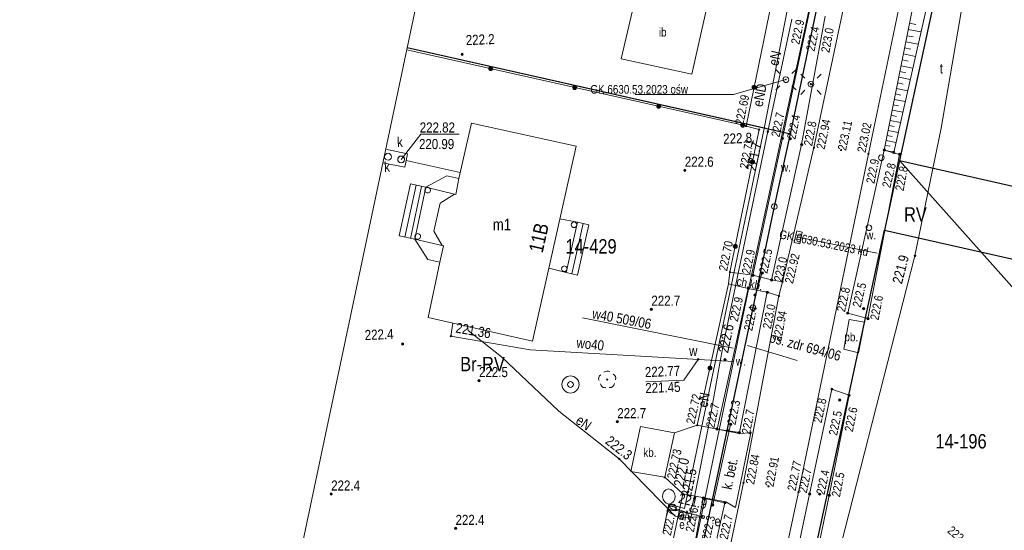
# Model space of a CAD drawing. Header units: metres. Extents: x 0 to 6601798, y -2700 to 5691112.
# Tile 41 of 61: x 6600133 to 6600219, y 5689962 to 5690006. Entities that reach past the tile are written whole.
import ezdxf
from ezdxf.enums import TextEntityAlignment as Align

# ---------------------------------------------------------------- set-up
doc = ezdxf.new("R2010")
doc.units = ezdxf.units.M
doc.header["$MEASUREMENT"] = 0
for name, color, linetype, lineweight in [('AS__Nowe_granice', 150, 'Continuous', 30), ('DROGI_L_0', 7, 'Continuous', 5), ('DROGI_T_0', 7, 'Continuous', 5), ('EBTPO_L_12', 7, 'Continuous', 5), ('EBUPP_L_6', 7, 'Continuous', 5), ('EBUPP_T_0', 7, 'Continuous', 5), ('EGBB_E_T_0', 7, 'Continuous', 5), ('EGBB_L_0', 7, 'Continuous', 5), ('Kontury', 7, 'Continuous', 5), ('Numery_dzialek', 150, 'Continuous', 5), ('OTD_E_T_7', 7, 'Continuous', 5), ('OTD_L_14', 7, 'Continuous', 5), ('OTK_E_T_1', 7, 'Continuous', 5), ('OTK_E_T_3', 7, 'Continuous', 5), ('OTK_E_T_4', 7, 'Continuous', 5), ('OTK_L_0', 7, 'Continuous', 5), ('OTK_L_2', 7, 'Continuous', 5), ('OTK_L_4', 7, 'Continuous', 5), ('OTK_L_5', 7, 'Continuous', 5), ('OTK_L_8', 7, 'Continuous', 5), ('OTO_L_0', 7, 'Continuous', 5), ('OTO_L_1', 7, 'Continuous', 5), ('OTO_L_2', 7, 'Continuous', 5), ('OTR_L_1', 7, 'Continuous', 5), ('OTR_T_0', 7, 'Continuous', 5), ('OTR_T_1', 7, 'Continuous', 5), ('OTZ_L_1', 7, 'Continuous', 5), ('P_SUE_E_T_3', 7, 'Continuous', 5), ('P_SUE_T_3', 7, 'Continuous', 5), ('P_SUK_T_1', 7, 'Continuous', 5), ('P_SUKP_E_T_0', 7, 'Continuous', 5), ('P_SUKP_L_0', 7, 'Continuous', 5), ('podzial_uzytki', 7, 'Continuous', 5), ('Punkty', 7, 'Continuous', 5), ('SDROK_T_1', 7, 'Continuous', 5), ('SDRPK_L_1', 7, 'Continuous', 5), ('SDRPK_L_2', 7, 'Continuous', 5), ('SUE_E_T_1', 7, 'Continuous', 5), ('SUE_L_1', 7, 'Continuous', 5), ('SUE_T_3', 7, 'Continuous', 5), ('SZAPM_T_0', 7, 'Continuous', 5), ('SZOPO_L_0', 7, 'Continuous', 5), ('SZZPZ_T_0', 7, 'Continuous', 5), ('UEEOA_T_10', 7, 'Continuous', 5), ('UEEOA_T_3', 7, 'Continuous', 5), ('UEEOA_T_9', 7, 'Continuous', 5), ('UEEOC_T_0', 7, 'Continuous', 5), ('UEEOO_T_0', 7, 'Continuous', 5), ('UEEPA_L_2', 7, 'Continuous', 5), ('UEEPB_L_0', 7, 'Continuous', 5), ('UEEPON_L_0', 7, 'Continuous', 5), ('UEEPON_L_1', 7, 'Continuous', 5), ('UKKOA_T_3', 7, 'Continuous', 5), ('UKKOA_T_9', 7, 'Continuous', 5), ('UKKOC_T_3', 7, 'Continuous', 5), ('UKKPA_L_15', 7, 'Continuous', 5), ('UKKPOL_L_0', 7, 'Continuous', 5), ('UTTOA_T_1', 7, 'Continuous', 5), ('UTTOC_T_2', 7, 'Continuous', 5), ('UTTPOM_L_1', 7, 'Continuous', 5), ('UWWOA_T_2', 7, 'Continuous', 5), ('UWWOA_T_7', 7, 'Continuous', 5), ('UWWOC_T_0', 7, 'Continuous', 5), ('UWWOC_T_2', 7, 'Continuous', 5), ('UWWOO_T_0', 7, 'Continuous', 5), ('UWWPM_L_0', 7, 'Continuous', 5), ('UWWPM_L_1', 7, 'Continuous', 5), ('Uzytki', 7, 'Continuous', 5), ('WODA_L_0', 7, 'Continuous', 5), ('WODA_T_0', 7, 'Continuous', 5), ('WUKOS_T_1', 7, 'Continuous', 5), ('WWRPH_T_1', 7, 'Continuous', 5), ('WWRPP_T_0', 7, 'Continuous', 5)]:
    doc.layers.add(name, color=color, linetype=linetype, lineweight=lineweight)
doc.styles.add('STYL_ARIAL', font='ARIALN.TTF')

# ---------------------------------------------------------------- blocks, each defined once
blk = doc.blocks.new('GRT')
at = {"color": 7, "flags": 128}
blk.add_lwpolyline([(0, 2.5), (1.352, 2.103), (2.274, 1.039), (2.475, -0.356), (1.889, -1.637), (0.704, -2.399), (-0.704, -2.399), (-1.889, -1.637), (-2.475, -0.356), (-2.274, 1.039), (-1.352, 2.103), (0, 2.5)], dxfattribs=at)
blk = doc.blocks.new('GRO')
at = {"color": 7, "flags": 128}
blk.add_lwpolyline([(0, 0.45), (0.318, 0.318), (0.45, 0), (0.318, -0.318), (0, -0.45), (-0.318, -0.318), (-0.45, 0), (-0.318, 0.318), (0, 0.45)], dxfattribs=at)
blk = doc.blocks.new('403')
at = {"color": 0}
blk.add_circle((0, 0), 0.5, dxfattribs=at)
blk = doc.blocks.new('801')
at = {"color": 0}
for radius in [1, 0.9, 0.8, 0.7, 0.6, 0.5, 0.4, 0.3, 0.2, 0.1]:
    blk.add_circle((0, 0), radius, dxfattribs=at)
blk = doc.blocks.new('4_SUEO_W')
at = {"color": 7, "flags": 128}
for points in [[(-5.303, 5.303), (-8.839, 8.839)], [(5.303, 5.303), (8.839, 8.839)], [(0, 0.25), (0.177, 0.177), (0.25, 0), (0.177, -0.177), (0, -0.25), (-0.177, -0.177), (-0.25, 0), (-0.177, 0.177), (0, 0.25)], [(-5.303, -5.303), (-8.839, -8.839)], [(5.303, -5.303), (8.839, -8.839)]]:
    blk.add_lwpolyline(points, dxfattribs=at)
blk = doc.blocks.new('4_SUPP')
at = {"color": 7, "flags": 128}
blk.add_lwpolyline([(0, 2.5), (1.352, 2.103), (2.274, 1.039), (2.475, -0.356), (1.889, -1.637), (0.704, -2.399), (-0.704, -2.399), (-1.889, -1.637), (-2.475, -0.356), (-2.274, 1.039), (-1.352, 2.103), (0, 2.5)], dxfattribs=at)
blk = doc.blocks.new('509')
at = {"color": 0}
for p, q in [((-5, -2.5), (-5, 2.5)), ((-5, 2.5), (5.5, 2.5)), ((-1.5, 2.5), (-1.5, -2.5)), ((2, 2.5), (2, -2.5)), ((5.5, 2.5), (5.5, -2.5)), ((5.5, -2.5), (-5, -2.5))]:
    blk.add_line(p, q, dxfattribs=at)
blk = doc.blocks.new('BUJ')
at = {"color": 7, "flags": 128}
blk.add_lwpolyline([(0, 2.5), (1.352, 2.103), (2.274, 1.039), (2.475, -0.356), (1.889, -1.637), (0.704, -2.399), (-0.704, -2.399), (-1.889, -1.637), (-2.475, -0.356), (-2.274, 1.039), (-1.352, 2.103), (0, 2.5)], dxfattribs=at)
blk = doc.blocks.new('625')
at = {"color": 0}
blk.add_circle((0, 0), 0.5, dxfattribs=at)
blk = doc.blocks.new('ARM')
at = {"color": 7, "flags": 128}
blk.add_lwpolyline([(0, 1.25), (0.884, 0.884), (1.25, 0), (0.884, -0.884), (0, -1.25), (-0.884, -0.884), (-1.25, 0), (-0.884, 0.884), (0, 1.25)], dxfattribs=at)
blk = doc.blocks.new('UGE')
at = {"color": 7, "flags": 128}
blk.add_lwpolyline([(0, 0.625), (0.442, 0.442), (0.625, 0), (0.442, -0.442), (0, -0.625), (-0.442, -0.442), (-0.625, 0), (-0.442, 0.442), (0, 0.625)], dxfattribs=at)
blk = doc.blocks.new('WLZ')
at = {"color": 7, "flags": 128}
blk.add_lwpolyline([(0, 3), (1.5, 2.598), (2.598, 1.5), (3, 0), (2.598, -1.5), (1.5, -2.598), (0, -3), (-1.5, -2.598), (-2.598, -1.5), (-3, 0), (-2.598, 1.5), (-1.5, 2.598), (0, 3)], dxfattribs=at)
blk = doc.blocks.new('506')
at = {"color": 0}
blk.add_circle((0, 0), 3, dxfattribs=at)
blk = doc.blocks.new('UGT')
at = {"color": 7, "flags": 128}
blk.add_lwpolyline([(0, 0.625), (0.442, 0.442), (0.625, 0), (0.442, -0.442), (0, -0.625), (-0.442, -0.442), (-0.625, 0), (-0.442, 0.442), (0, 0.625)], dxfattribs=at)
blk = doc.blocks.new('621')
at = {"color": 0}
blk.add_circle((0, 0), 0.5, dxfattribs=at)
blk = doc.blocks.new('UGW')
at = {"color": 7, "flags": 128}
blk.add_lwpolyline([(0, 0.625), (0.442, 0.442), (0.625, 0), (0.442, -0.442), (0, -0.625), (-0.442, -0.442), (-0.625, 0), (-0.442, 0.442), (0, 0.625)], dxfattribs=at)
blk = doc.blocks.new('907')
at = {"color": 0}
for radius in [7.5, 2.5]:
    blk.add_circle((0, 0), radius, dxfattribs=at)
blk = doc.blocks.new('922')
at = {"color": 0}
blk.add_circle((0, 0), 0.5, dxfattribs=at)
for centre, radius, start, end in [((-3.5, 1), 4, 119.84816, 203.51949), ((0, 3.5), 4, 50.114, 129.886), ((3.5, 1), 4, 336.88451, 60.15184), ((-2, -3), 4, 187.477, 278.47884), ((2, -2.75), 4.25, 262.64593, 349.62892)]:
    blk.add_arc(centre, radius, start, end, dxfattribs=at)

msp = doc.modelspace()

# ---------------------------------------------------------------- linework, layer by layer
at = {"color": 7, "linetype": 'Continuous', "lineweight": 0, "flags": 128}
msp.add_lwpolyline([(6600189.51, 5690403.01), (6600173.29, 5690035.7), (6600065.2, 5689524.43)], dxfattribs=at)
at = {"layer": 'AS__Nowe_granice', "linetype": 'Continuous', "flags": 128}
for points in [[(6600199.93, 5689996.35), (6600207.53, 5690032.34)], [(6600217.47, 5690031.17), (6600209.437, 5689994.019)], [(6600166.559, 5690003.863), (6600199.93, 5689996.35)], [(6600198.54, 5689990.01), (6600199.93, 5689996.35)], [(6600209.437, 5689994.019), (6600208.127, 5689987.959)], [(6600209.437, 5689994.019), (6600241.268, 5689986.815)], [(6600196.68, 5689981.2), (6600198.54, 5689990.01)], [(6600200.35, 5689951.99), (6600208.127, 5689987.959)], [(6600208.127, 5689987.959), (6600240.184, 5689980.723)], [(6600190.94, 5689954.07), (6600196.68, 5689981.2)]]:
    msp.add_lwpolyline(points, dxfattribs=at)
at = {"layer": 'DROGI_L_0', "color": 7, "linetype": 'Continuous', "flags": 128}
msp.add_lwpolyline([(6600200.51, 5689976.603), (6600196.201, 5689977.924)], dxfattribs=at)
at = {"layer": 'EBTPO_L_12', "color": 7, "linetype": 'Continuous', "flags": 128}
for points in [[(6600168.185, 5689991.685), (6600170.006, 5689992.681)], [(6600170.006, 5689992.681), (6600171.047, 5689992.445)], [(6600166.841, 5689991.974), (6600165.867, 5689987.45)], [(6600167.33, 5689991.869), (6600166.357, 5689987.345)], [(6600168.185, 5689991.685), (6600166.841, 5689991.974)], [(6600167.819, 5689991.764), (6600166.846, 5689987.24)], [(6600167.212, 5689987.162), (6600168.185, 5689991.685)], [(6600180.411, 5689984.258), (6600181.401, 5689988.642)], [(6600180.899, 5689984.148), (6600181.889, 5689988.532)], [(6600181.387, 5689984.038), (6600182.377, 5689988.422)], [(6600181.399, 5689988.643), (6600182.377, 5689988.422)], [(6600167.212, 5689987.162), (6600165.867, 5689987.45)], [(6600168.356, 5689985.398), (6600167.212, 5689987.162)], [(6600169.408, 5689985.152), (6600168.356, 5689985.398)], [(6600180.409, 5689984.259), (6600181.387, 5689984.038)]]:
    msp.add_lwpolyline(points, dxfattribs=at)
at = {"layer": 'EBUPP_L_6', "color": 7, "linetype": 'Continuous', "flags": 128}
for points in [[(6600167.212, 5689987.162), (6600168.185, 5689991.685)], [(6600168.185, 5689991.685), (6600170.804, 5689991.064)], [(6600179.862, 5689988.939), (6600181.399, 5689988.643)], [(6600181.399, 5689988.643), (6600180.409, 5689984.259)], [(6600169.714, 5689986.596), (6600167.212, 5689987.162)], [(6600180.409, 5689984.259), (6600178.904, 5689984.655)]]:
    msp.add_lwpolyline(points, dxfattribs=at)
at = {"layer": 'EGBB_L_0', "color": 7, "linetype": 'Continuous', "flags": 128}
for points in [[(6600172.148, 5689997.264), (6600171.047, 5689992.445)], [(6600181.274, 5689995.252), (6600172.148, 5689997.264)], [(6600177.483, 5689978.303), (6600181.274, 5689995.252)], [(6600171.047, 5689992.445), (6600170.804, 5689991.064)], [(6600170.683, 5689991.079), (6600169.424, 5689990.306)], [(6600170.804, 5689991.064), (6600170.683, 5689991.079)], [(6600169.424, 5689990.306), (6600168.884, 5689987.872)], [(6600168.884, 5689987.872), (6600169.597, 5689986.621)], [(6600169.714, 5689986.596), (6600169.408, 5689985.152)], [(6600169.714, 5689986.596), (6600169.597, 5689986.621)], [(6600169.408, 5689985.152), (6600168.387, 5689980.336)], [(6600168.387, 5689980.336), (6600177.483, 5689978.303)]]:
    msp.add_lwpolyline(points, dxfattribs=at)
at = {"layer": 'Kontury', "color": 3, "linetype": 'Continuous', "flags": 128}
for points in [[(6600217.47, 5690031.17), (6600209.44, 5689994.02)], [(6600199.93, 5689996.35), (6600202.25, 5690007.34)], [(6600198.54, 5689990.01), (6600199.93, 5689996.35)], [(6600209.44, 5689994.02), (6600208.13, 5689987.96)], [(6600209.437, 5689994.019), (6600229.99, 5689970.99)], [(6600196.68, 5689981.2), (6600198.54, 5689990.01)], [(6600208.13, 5689987.96), (6600200.35, 5689951.99)], [(6600190.94, 5689954.07), (6600196.68, 5689981.2)]]:
    msp.add_lwpolyline(points, dxfattribs=at)
at = {"layer": 'OTD_L_14', "color": 7, "linetype": 'Continuous', "flags": 128}
for points in [[(6600186.605, 5690008.971), (6600185.193, 5690002.87)], [(6600191.349, 5690001.523), (6600192.728, 5690007.598)], [(6600185.193, 5690002.87), (6600191.349, 5690001.523)]]:
    msp.add_lwpolyline(points, dxfattribs=at)
at = {"layer": 'OTK_L_0', "color": 7, "linetype": 'Continuous', "flags": 128}
for points in [[(6600201.99, 5689995.134), (6600207.724, 5690022.186)], [(6600212.387, 5690021.791), (6600206.728, 5689994.601)], [(6600199.243, 5689983.465), (6600201.99, 5689995.134)], [(6600206.728, 5689994.601), (6600200.636, 5689965.153)], [(6600198.938, 5689982.221), (6600199.243, 5689983.465)], [(6600195.847, 5689965.947), (6600198.938, 5689982.221)], [(6600192.91, 5689951.951), (6600195.847, 5689965.947)], [(6600200.636, 5689965.153), (6600195.812, 5689942.728)]]:
    msp.add_lwpolyline(points, dxfattribs=at)
at = {"layer": 'OTK_L_2', "color": 7, "linetype": 'Continuous', "flags": 128}
for points in [[(6600194.67, 5689984.295), (6600194.553, 5689983.27)], [(6600196.67, 5689984.02), (6600194.67, 5689984.295)], [(6600198.297, 5689983.623), (6600196.67, 5689984.02)], [(6600194.553, 5689983.27), (6600196.268, 5689982.88)], [(6600196.268, 5689982.88), (6600197.92, 5689982.543)], [(6600199.243, 5689983.465), (6600198.297, 5689983.623)], [(6600198.938, 5689982.221), (6600199.243, 5689983.465)], [(6600197.92, 5689982.543), (6600198.938, 5689982.221)]]:
    msp.add_lwpolyline(points, dxfattribs=at)
at = {"layer": 'OTK_L_4', "color": 7, "linetype": 'Continuous', "flags": 128}
for points in [[(6600204.586, 5689977.591), (6600205.057, 5689980.17)], [(6600205.057, 5689980.17), (6600206.39, 5689979.93)], [(6600206.39, 5689979.93), (6600205.873, 5689977.267)], [(6600205.873, 5689977.267), (6600204.586, 5689977.591)], [(6600186.871, 5689970.871), (6600186.047, 5689966.937)], [(6600189.84, 5689970.313), (6600186.871, 5689970.871)], [(6600188.99, 5689966.436), (6600189.84, 5689970.313)], [(6600186.047, 5689966.937), (6600188.99, 5689966.436)]]:
    msp.add_lwpolyline(points, dxfattribs=at)
at = {"layer": 'OTK_L_5', "color": 7, "linetype": 'Continuous', "flags": 128}
for points in [[(6600199.24, 5689995.95), (6600201.601, 5690007.03)], [(6600202.972, 5690006.589), (6600200.905, 5689995.406)], [(6600196.67, 5689984.02), (6600199.24, 5689995.95)], [(6600200.905, 5689995.406), (6600198.297, 5689983.623)], [(6600204.933, 5689980.725), (6600208.104, 5689994.918)], [(6600208.104, 5689994.918), (6600209.45, 5689994.551)], [(6600209.45, 5689994.551), (6600206.688, 5689980.255)], [(6600198.297, 5689983.623), (6600196.67, 5689984.02)], [(6600196.268, 5689982.88), (6600193.553, 5689970.633)], [(6600197.92, 5689982.543), (6600196.268, 5689982.88)], [(6600195.491, 5689970.327), (6600197.92, 5689982.543)], [(6600206.688, 5689980.255), (6600204.933, 5689980.725)], [(6600201.61, 5689964.974), (6600203.544, 5689974.111)], [(6600205.052, 5689973.581), (6600203.322, 5689964.859)], [(6600203.544, 5689974.111), (6600205.052, 5689973.581)], [(6600193.553, 5689970.633), (6600195.491, 5689970.327)], [(6600196.786, 5689942.159), (6600201.61, 5689964.974)], [(6600203.322, 5689964.859), (6600198.463, 5689941.511)], [(6600190.27, 5689953.346), (6600192.342, 5689964.634)], [(6600194.231, 5689964.224), (6600191.73, 5689953.05)], [(6600192.342, 5689964.634), (6600194.231, 5689964.224)]]:
    msp.add_lwpolyline(points, dxfattribs=at)
at = {"layer": 'OTK_L_8', "color": 7, "linetype": 'Continuous', "flags": 128}
for points in [[(6600196.854, 5689982.3), (6600197.485, 5689984.228)], [(6600193.174, 5689964.037), (6600194.721, 5689971.043)]]:
    msp.add_lwpolyline(points, dxfattribs=at)
at = {"layer": 'OTO_L_0', "color": 7, "linetype": 'Continuous', "flags": 128}
for points in [[(6600198.287, 5690007.738), (6600196.086, 5689997.016)], [(6600197.214, 5689996.719), (6600194.67, 5689984.295)], [(6600196.086, 5689997.016), (6600197.214, 5689996.719)], [(6600194.553, 5689983.27), (6600191.826, 5689970.969)], [(6600191.826, 5689970.969), (6600189.84, 5689970.313)], [(6600188.99, 5689966.436), (6600190.563, 5689965.004)], [(6600190.563, 5689965.004), (6600188.363, 5689954.534)]]:
    msp.add_lwpolyline(points, dxfattribs=at)
at = {"layer": 'OTO_L_0', "color": 7, "linetype": 'Continuous'}
for centre, radius in [((6600196.779, 5690000.391), 0.175), ((6600196.779, 5690000.391), 0.158), ((6600196.779, 5690000.391), 0.14), ((6600196.779, 5690000.391), 0.122), ((6600196.779, 5690000.391), 0.105), ((6600196.779, 5690000.391), 0.0875), ((6600196.779, 5690000.391), 0.07), ((6600196.779, 5690000.391), 0.0525), ((6600196.779, 5690000.391), 0.035), ((6600196.635, 5689993.89), 0.175), ((6600196.635, 5689993.89), 0.158), ((6600196.635, 5689993.89), 0.14), ((6600196.635, 5689993.89), 0.122), ((6600196.635, 5689993.89), 0.105), ((6600196.635, 5689993.89), 0.0875), ((6600196.635, 5689993.89), 0.07), ((6600196.635, 5689993.89), 0.0525), ((6600196.635, 5689993.89), 0.035), ((6600195.13, 5689986.542), 0.175), ((6600195.13, 5689986.542), 0.158), ((6600195.13, 5689986.542), 0.14), ((6600195.13, 5689986.542), 0.122), ((6600195.13, 5689986.542), 0.105), ((6600195.13, 5689986.542), 0.0875), ((6600195.13, 5689986.542), 0.07), ((6600195.13, 5689986.542), 0.0525), ((6600195.13, 5689986.542), 0.035), ((6600192.93, 5689975.948), 0.175), ((6600192.93, 5689975.948), 0.158), ((6600192.93, 5689975.948), 0.14), ((6600192.93, 5689975.948), 0.122), ((6600192.93, 5689975.948), 0.105), ((6600192.93, 5689975.948), 0.0875), ((6600192.93, 5689975.948), 0.07), ((6600192.93, 5689975.948), 0.0525), ((6600192.93, 5689975.948), 0.035)]:
    msp.add_circle(centre, radius, dxfattribs=at)
at = {"layer": 'OTO_L_1', "color": 7, "linetype": 'Continuous', "flags": 128}
msp.add_lwpolyline([(6600188.99, 5689966.436), (6600189.84, 5689970.313)], dxfattribs=at)
at = {"layer": 'OTO_L_2', "color": 7, "linetype": 'Continuous', "flags": 128}
msp.add_lwpolyline([(6600194.553, 5689983.27), (6600194.67, 5689984.295)], dxfattribs=at)
at = {"layer": 'OTR_L_1', "color": 7, "linetype": 'Continuous', "flags": 128}
for points in [[(6600208.104, 5689994.918), (6600213.247, 5690020.633)], [(6600214.872, 5690020.943), (6600208.93, 5689994.716)], [(6600210.316, 5690005.976), (6600210.873, 5690005.865)], [(6600210.205, 5690005.426), (6600211.306, 5690005.206)], [(6600209.99, 5690004.345), (6600211.063, 5690004.131)], [(6600210.097, 5690004.882), (6600210.64, 5690004.773)], [(6600209.884, 5690003.815), (6600210.414, 5690003.709)], [(6600209.675, 5690002.775), (6600210.192, 5690002.672)], [(6600209.779, 5690003.292), (6600210.826, 5690003.083)], [(6600209.473, 5690001.761), (6600209.976, 5690001.66)], [(6600209.573, 5690002.265), (6600210.594, 5690002.061)], [(6600209.373, 5690001.263), (6600210.368, 5690001.064)], [(6600209.178, 5690000.287), (6600210.148, 5690000.093)], [(6600209.275, 5690000.772), (6600209.766, 5690000.674)], [(6600208.987, 5689999.334), (6600209.934, 5689999.145)], [(6600209.082, 5689999.808), (6600209.561, 5689999.712)], [(6600208.802, 5689998.406), (6600209.724, 5689998.221)], [(6600208.894, 5689998.867), (6600209.361, 5689998.774)], [(6600208.621, 5689997.501), (6600209.52, 5689997.321)], [(6600208.71, 5689997.951), (6600209.166, 5689997.859)], [(6600208.444, 5689996.618), (6600209.321, 5689996.443)], [(6600208.532, 5689997.057), (6600208.976, 5689996.968)], [(6600208.272, 5689995.757), (6600209.127, 5689995.586)], [(6600208.357, 5689996.185), (6600208.791, 5689996.098)], [(6600208.104, 5689994.918), (6600208.938, 5689994.751)], [(6600208.93, 5689994.716), (6600208.104, 5689994.918)], [(6600208.187, 5689995.335), (6600208.61, 5689995.25)]]:
    msp.add_lwpolyline(points, dxfattribs=at)
at = {"layer": 'P_SUE_E_T_3', "color": 7, "linetype": 'Continuous', "flags": 128}
for points in [[(6600199.54, 5690001.06), (6600194.974, 5689999.772)], [(6600186.425, 5689999.772), (6600194.974, 5689999.772)]]:
    msp.add_lwpolyline(points, dxfattribs=at)
at = {"layer": 'P_SUKP_L_0', "color": 30, "linetype": 'Continuous', "flags": 128}
msp.add_lwpolyline([(6600200.62, 5689987.35), (6600207.48, 5689985.96)], dxfattribs=at)
at = {"layer": 'SDRPK_L_1', "color": 7, "linetype": 'Continuous', "flags": 128}
msp.add_lwpolyline([(6600196.48, 5689970.32), (6600195.15, 5689963.82)], dxfattribs=at)
at = {"layer": 'SDRPK_L_2', "color": 7, "linetype": 'Continuous', "flags": 128}
for points in [[(6600195.46, 5689970.25), (6600191.826, 5689970.969)], [(6600196.48, 5689970.32), (6600195.46, 5689970.25)], [(6600194.32, 5689964.31), (6600190.563, 5689965.004)], [(6600195.15, 5689963.82), (6600194.32, 5689964.31)]]:
    msp.add_lwpolyline(points, dxfattribs=at)
at = {"layer": 'SUE_L_1', "color": 1, "linetype": 'Continuous', "flags": 128}
for points in [[(6600190.35, 5689962.794), (6600190.441, 5689963.209)], [(6600190.441, 5689963.209), (6600190.694, 5689963.159)], [(6600190.694, 5689963.159), (6600190.571, 5689962.739)], [(6600190.571, 5689962.739), (6600190.35, 5689962.794)]]:
    msp.add_lwpolyline(points, dxfattribs=at)
at = {"layer": 'SZOPO_L_0', "color": 7, "linetype": 'Continuous', "flags": 128}
msp.add_lwpolyline([(6600166.515, 5690003.653), (6600196.09, 5689997.02)], dxfattribs=at)
at = {"layer": 'SZOPO_L_0', "color": 7, "linetype": 'Continuous'}
for centre, radius in [((6600173.833, 5690002.012), 0.175), ((6600173.833, 5690002.012), 0.158), ((6600173.833, 5690002.012), 0.14), ((6600173.833, 5690002.012), 0.122), ((6600173.833, 5690002.012), 0.105), ((6600173.833, 5690002.012), 0.0875), ((6600173.833, 5690002.012), 0.07), ((6600173.833, 5690002.012), 0.0525), ((6600173.833, 5690002.012), 0.035), ((6600181.151, 5690000.37), 0.175), ((6600181.151, 5690000.37), 0.158), ((6600181.151, 5690000.37), 0.14), ((6600181.151, 5690000.37), 0.122), ((6600181.151, 5690000.37), 0.105), ((6600181.151, 5690000.37), 0.0875), ((6600181.151, 5690000.37), 0.07), ((6600181.151, 5690000.37), 0.0525), ((6600181.151, 5690000.37), 0.035), ((6600188.469, 5689998.729), 0.175), ((6600188.469, 5689998.729), 0.158), ((6600188.469, 5689998.729), 0.14), ((6600188.469, 5689998.729), 0.122), ((6600188.469, 5689998.729), 0.105), ((6600188.469, 5689998.729), 0.0875), ((6600188.469, 5689998.729), 0.07), ((6600188.469, 5689998.729), 0.0525), ((6600188.469, 5689998.729), 0.035), ((6600195.788, 5689997.088), 0.175), ((6600195.788, 5689997.088), 0.158), ((6600195.788, 5689997.088), 0.14), ((6600195.788, 5689997.088), 0.122), ((6600195.788, 5689997.088), 0.105), ((6600195.788, 5689997.088), 0.0875), ((6600195.788, 5689997.088), 0.07), ((6600195.788, 5689997.088), 0.0525), ((6600195.788, 5689997.088), 0.035)]:
    msp.add_circle(centre, radius, dxfattribs=at)
at = {"layer": 'UEEPA_L_2', "color": 1, "linetype": 'Continuous', "flags": 128}
msp.add_lwpolyline([(6600189.238, 5689963.554), (6600188.855, 5689961.697)], dxfattribs=at)
at = {"layer": 'UEEPB_L_0', "color": 1, "linetype": 'Continuous', "flags": 128}
for points in [[(6600193.72, 5689976.05), (6600194.11, 5689978.1)], [(6600192.89, 5689971.31), (6600191.55, 5689964.58)], [(6600189.968, 5689963.585), (6600191.83, 5689963.102)]]:
    msp.add_lwpolyline(points, dxfattribs=at)
at = {"layer": 'UEEPON_L_0', "color": 1, "linetype": 'Continuous', "flags": 128}
for points in [[(6600197.97, 5689996.54), (6600200.05, 5690006.31)], [(6600194.11, 5689978.1), (6600197.97, 5689996.54)], [(6600171.878, 5689979.21), (6600171.816, 5689979.569)], [(6600174.766, 5689976.929), (6600171.878, 5689979.21)], [(6600193.72, 5689976.05), (6600194.11, 5689978.1)], [(6600179.768, 5689972.205), (6600174.766, 5689976.929)], [(6600192.89, 5689971.31), (6600193.72, 5689976.05)], [(6600185.027, 5689968.041), (6600179.768, 5689972.205)], [(6600191.55, 5689964.58), (6600192.89, 5689971.31)], [(6600189.9, 5689963.052), (6600185.027, 5689968.041)], [(6600189.373, 5689963.944), (6600189.25, 5689963.55)], [(6600189.38, 5689963.96), (6600189.499, 5689964.057), (6600189.649, 5689964.093), (6600189.799, 5689964.062), (6600189.922, 5689963.969), (6600189.993, 5689963.834), (6600190, 5689963.68)], [(6600190, 5689963.68), (6600189.813, 5689963.639), (6600189.626, 5689963.678), (6600189.472, 5689963.792), (6600189.38, 5689963.96)], [(6600191.19, 5689963.29), (6600191.55, 5689964.58)], [(6600189.238, 5689963.554), (6600189.968, 5689963.585)], [(6600189.968, 5689963.585), (6600191.83, 5689963.102)], [(6600190, 5689963.68), (6600191.19, 5689963.29)], [(6600191.83, 5689963.102), (6600192.326, 5689962.983)], [(6600190.413, 5689962.993), (6600189.9, 5689963.052)], [(6600190.585, 5689962.95), (6600190.413, 5689962.993)], [(6600190.585, 5689962.95), (6600192.326, 5689962.983)]]:
    msp.add_lwpolyline(points, dxfattribs=at)
at = {"layer": 'UEEPON_L_1', "color": 1, "linetype": 'Continuous', "flags": 128}
for points in [[(6600200.339, 5690010.675), (6600197.661, 5689996.805)], [(6600197.661, 5689996.805), (6600192.194, 5689970.732)], [(6600192.194, 5689970.732), (6600190.713, 5689963.726)], [(6600189.336, 5689964.089), (6600189.127, 5689964.175), (6600188.956, 5689964.324), (6600188.841, 5689964.52), (6600188.795, 5689964.742), (6600188.822, 5689964.967), (6600188.92, 5689965.171), (6600189.079, 5689965.334), (6600189.28, 5689965.437)], [(6600189.28, 5689965.437), (6600189.516, 5689965.373), (6600189.715, 5689965.23), (6600189.849, 5689965.026), (6600189.903, 5689964.788), (6600189.869, 5689964.546), (6600189.752, 5689964.331), (6600189.566, 5689964.172), (6600189.336, 5689964.089)], [(6600189.336, 5689964.089), (6600189.238, 5689963.554)], [(6600190.713, 5689963.726), (6600189.336, 5689964.089)]]:
    msp.add_lwpolyline(points, dxfattribs=at)
at = {"layer": 'UKKOC_T_3', "color": 30, "linetype": 'Continuous', "flags": 128}
for points in [[(6600166.031, 5689994.107), (6600167.761, 5689996.305)], [(6600167.761, 5689996.305), (6600171.084, 5689996.305)]]:
    msp.add_lwpolyline(points, dxfattribs=at)
at = {"layer": 'UKKPA_L_15', "color": 30, "linetype": 'Continuous', "flags": 128}
for points in [[(6600164.684, 5689994.992), (6600166.591, 5689994.601)], [(6600166.591, 5689994.601), (6600166.35, 5689993.43)], [(6600166.35, 5689993.43), (6600164.436, 5689993.822)]]:
    msp.add_lwpolyline(points, dxfattribs=at)
at = {"layer": 'UKKPOL_L_0', "color": 30, "linetype": 'Continuous', "flags": 128}
msp.add_lwpolyline([(6600171.176, 5689992.96), (6600166.466, 5689994.005)], dxfattribs=at)
at = {"layer": 'UTTPOM_L_1', "color": 30, "linetype": 'Continuous', "flags": 128}
for points in [[(6600218.11, 5690026.211), (6600213.066, 5689996.839)], [(6600213.066, 5689996.839), (6600210.784, 5689985.708)], [(6600210.784, 5689985.708), (6600202.658, 5689954.029)]]:
    msp.add_lwpolyline(points, dxfattribs=at)
at = {"layer": 'UWWOC_T_2', "color": 161, "linetype": 'Continuous', "flags": 128}
for points in [[(6600191.906, 5689976.704), (6600190.658, 5689974.897)], [(6600187.339, 5689974.758), (6600190.658, 5689974.897)]]:
    msp.add_lwpolyline(points, dxfattribs=at)
at = {"layer": 'UWWPM_L_0', "color": 161, "linetype": 'Continuous', "flags": 128}
for points in [[(6600170.366, 5689978.727), (6600170.547, 5689979.853)], [(6600177.265, 5689977.524), (6600170.366, 5689978.727)], [(6600194.972, 5689976.52), (6600177.265, 5689977.524)]]:
    msp.add_lwpolyline(points, dxfattribs=at)
at = {"layer": 'UWWPM_L_1', "color": 161, "linetype": 'Continuous', "flags": 128}
for points in [[(6600205.15, 5690023.66), (6600196.371, 5689983.224)], [(6600196.371, 5689983.224), (6600190.059, 5689952.972)]]:
    msp.add_lwpolyline(points, dxfattribs=at)
at = {"layer": 'Uzytki', "color": 3, "linetype": 'Continuous', "flags": 128}
for points in [[(6600209.44, 5689994.02), (6600217.47, 5690031.17)], [(6600202.25, 5690007.34), (6600199.93, 5689996.35)], [(6600197.8, 5689996.83), (6600166.559, 5690003.863)], [(6600199.93, 5689996.35), (6600198.54, 5689990.01)], [(6600208.13, 5689987.96), (6600209.44, 5689994.02)], [(6600198.54, 5689990.01), (6600196.68, 5689981.2)], [(6600200.35, 5689951.99), (6600208.13, 5689987.96)], [(6600196.68, 5689981.2), (6600190.94, 5689954.07)]]:
    msp.add_lwpolyline(points, dxfattribs=at)
at = {"layer": 'WODA_L_0', "color": 161, "linetype": 'Continuous', "flags": 128}
msp.add_lwpolyline([(6600194.96, 5689977.672), (6600181.834, 5689980.326)], dxfattribs=at)

# ---------------------------------------------------------------- block references
at = {"layer": 'EBUPP_T_0', "color": 7, "linetype": 'Continuous', "xscale": 0.1, "yscale": 0.1, "zscale": 0.1}
for p in [(6600168.346, 5689991.432), (6600181.087, 5689988.42), (6600167.482, 5689987.403), (6600180.245, 5689984.592)]:
    msp.add_blockref('BUJ', p, dxfattribs=at)
at = {"layer": 'OTR_T_0', "color": 7, "linetype": 'Continuous', "xscale": 0.1, "yscale": 0.1, "zscale": 0.1, "rotation": 0.0008399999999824}
for p in [(6600196.086, 5689997.016), (6600197.214, 5689996.719), (6600201.99, 5689995.134), (6600204.349, 5689994.927), (6600206.728, 5689994.601), (6600194.67, 5689984.295), (6600199.243, 5689983.465), (6600198.938, 5689982.221), (6600191.826, 5689970.969), (6600188.99, 5689966.436), (6600195.847, 5689965.947), (6600198.028, 5689965.649), (6600190.563, 5689965.004), (6600200.636, 5689965.153)]:
    msp.add_blockref('403', p, dxfattribs=at)
at = {"layer": 'OTR_T_1', "color": 7, "linetype": 'Continuous', "xscale": 0.1, "yscale": 0.1, "zscale": 0.1, "rotation": 0.0008399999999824}
for p in [(6600199.24, 5689995.95), (6600199.932, 5689995.901), (6600200.905, 5689995.406), (6600208.104, 5689994.918), (6600208.93, 5689994.716), (6600209.45, 5689994.551), (6600196.67, 5689984.02), (6600197.485, 5689984.228), (6600198.297, 5689983.623), (6600196.268, 5689982.88), (6600196.854, 5689982.3), (6600197.92, 5689982.543), (6600206.307, 5689981.119), (6600204.933, 5689980.725), (6600206.688, 5689980.255), (6600203.544, 5689974.111), (6600205.052, 5689973.581), (6600204.214, 5689973.161), (6600194.721, 5689971.043), (6600193.553, 5689970.633), (6600195.491, 5689970.327), (6600201.61, 5689964.974), (6600202.474, 5689964.969), (6600203.322, 5689964.859), (6600192.342, 5689964.634), (6600193.174, 5689964.037), (6600194.231, 5689964.224)]:
    msp.add_blockref('801', p, dxfattribs=at)
at = {"layer": 'P_SUE_E_T_3', "color": 7, "linetype": 'Continuous', "xscale": 0.1, "yscale": 0.1, "zscale": 0.1}
msp.add_blockref('4_SUEO_W', (6600199.54, 5690001.06), dxfattribs=at)
at = {"layer": 'P_SUE_T_3', "color": 7, "linetype": 'Continuous', "xscale": 0.1, "yscale": 0.1, "zscale": 0.1}
for name in ['4_SUEO_W', '4_SUPP']:
    msp.add_blockref(name, (6600199.54, 5690001.06), dxfattribs=at)
at = {"layer": 'P_SUK_T_1', "color": 7, "linetype": 'Continuous', "xscale": 0.1, "yscale": 0.1, "zscale": 0.1, "rotation": 257.62474}
msp.add_blockref('509', (6600200.62, 5689987.35), dxfattribs=at)
at = {"layer": 'Punkty', "color": 7, "linetype": 'Continuous', "xscale": 0.1, "yscale": 0.1, "zscale": 0.1}
for name, p in [('GRO', (6600199.93, 5689996.35)), ('GRT', (6600207.85, 5689994.26)), ('GRT', (6600198.54, 5689990.01)), ('GRT', (6600206.77, 5689988.16)), ('GRT', (6600196.68, 5689981.2))]:
    msp.add_blockref(name, p, dxfattribs=at)
at = {"layer": 'SUE_T_3', "color": 7, "linetype": 'Continuous', "xscale": 0.1, "yscale": 0.1, "zscale": 0.1}
for name in ['4_SUEO_W', '4_SUPP']:
    msp.add_blockref(name, (6600201.723, 5690000.655), dxfattribs=at)
at = {"layer": 'SZAPM_T_0', "color": 7, "linetype": 'Continuous', "xscale": 0.1, "yscale": 0.1, "zscale": 0.1, "rotation": 2.389229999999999}
msp.add_blockref('907', (6600180.784, 5689974.518), dxfattribs=at)
at = {"layer": 'SZZPZ_T_0', "color": 7, "linetype": 'Continuous', "xscale": 0.1, "yscale": 0.1, "zscale": 0.1, "rotation": 2.429339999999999}
msp.add_blockref('922', (6600183.98, 5689974.942), dxfattribs=at)
at = {"layer": 'UEEOA_T_10', "color": 1, "linetype": 'Continuous', "xscale": 0.1, "yscale": 0.1, "zscale": 0.1, "rotation": 2.39496}
msp.add_blockref('ARM', (6600192.326, 5689962.983), dxfattribs=at)
at = {"layer": 'UEEOA_T_9', "color": 7, "linetype": 'Continuous', "xscale": 0.1, "yscale": 0.1, "zscale": 0.1}
for p, rotation in [((6600201.723, 5690000.655), 251.42045), ((6600201.72, 5690000.66), 79.87689), ((6600189.238, 5689963.554), 32.57838000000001), ((6600189.238, 5689963.554), 71.40857000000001), ((6600189.238, 5689963.554), 2.39496)]:
    msp.add_blockref('625', p, dxfattribs=dict(at, rotation=rotation))
at = {"layer": 'UEEOC_T_0', "color": 1, "linetype": 'Continuous', "xscale": 0.1, "yscale": 0.1, "zscale": 0.1}
for p in [(6600197.97, 5689996.54), (6600191.55, 5689964.58)]:
    msp.add_blockref('UGE', p, dxfattribs=at)
for p, rotation in [((6600185.027, 5689968.041), 2.389229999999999), ((6600191.014, 5689965.159), 2.39496), ((6600189.968, 5689963.585), 2.39496)]:
    msp.add_blockref('UGE', p, dxfattribs=dict(at, rotation=rotation))
at = {"layer": 'UKKOA_T_9', "color": 7, "linetype": 'Continuous', "xscale": 0.1, "yscale": 0.1, "zscale": 0.1, "rotation": 2.33767}
msp.add_blockref('506', (6600164.89, 5689994.34), dxfattribs=at)
at = {"layer": 'UKKOA_T_9', "color": 14, "linetype": 'Continuous', "xscale": 0.1, "yscale": 0.1, "zscale": 0.1, "rotation": 2.377769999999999}
msp.add_blockref('WLZ', (6600166.031, 5689994.107), dxfattribs=at)
at = {"layer": 'UKKOC_T_3', "color": 7, "linetype": 'Continuous', "xscale": 0.1, "yscale": 0.1, "zscale": 0.1}
msp.add_blockref('506', (6600166.031, 5689994.107), dxfattribs=at)
at = {"layer": 'UTTOC_T_2', "color": 30, "linetype": 'Continuous', "xscale": 0.1, "yscale": 0.1, "zscale": 0.1, "rotation": 2.400689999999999}
msp.add_blockref('UGT', (6600210.784, 5689985.708), dxfattribs=at)
at = {"layer": 'UWWOA_T_7', "color": 7, "linetype": 'Continuous', "xscale": 0.1, "yscale": 0.1, "zscale": 0.1, "rotation": 2.389229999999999}
msp.add_blockref('621', (6600191.906, 5689976.704), dxfattribs=at)
at = {"layer": 'UWWOC_T_0', "color": 161, "linetype": 'Continuous', "xscale": 0.1, "yscale": 0.1, "zscale": 0.1, "rotation": 2.383499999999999}
msp.add_blockref('UGW', (6600170.366, 5689978.727), dxfattribs=at)
at = {"layer": 'UWWOC_T_2', "color": 161, "linetype": 'Continuous', "xscale": 0.1, "yscale": 0.1, "zscale": 0.1, "rotation": 272.37268}
msp.add_blockref('UGE', (6600191.906, 5689976.704), dxfattribs=at)
at = {"layer": 'WUKOS_T_1', "color": 7, "linetype": 'Continuous', "xscale": 0.1, "yscale": 0.1, "zscale": 0.1}
for p in [(6600194.48, 5689970.54), (6600196.48, 5689970.32)]:
    msp.add_blockref('403', p, dxfattribs=at)
at = {"layer": 'WWRPP_T_0', "color": 7, "linetype": 'Continuous', "xscale": 0.1, "yscale": 0.1, "zscale": 0.1}
for p, rotation in [((6600171.348, 5690003.255), 2.377769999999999), ((6600166.17, 5689978.032), 2.383499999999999), ((6600194.23, 5689976.681), 2.39496)]:
    msp.add_blockref('801', p, dxfattribs=dict(at, rotation=rotation))
for p in [(6600190.74, 5689993.17), (6600187.83, 5689981.07), (6600172.82, 5689974.86), (6600184.86, 5689971.28), (6600159.94, 5689964.98), (6600170.77, 5689961.99)]:
    msp.add_blockref('801', p, dxfattribs=at)

# ---------------------------------------------------------------- texts
at = {"layer": 'DROGI_T_0', "color": 7, "linetype": 'Continuous', "style": 'STYL_ARIAL'}
msp.add_text('oś. zdr 694/06', height=0.875, rotation=344.7515, dxfattribs=at).set_placement((6600197.992, 5689977.97), align=Align.BOTTOM_LEFT)
at = {"layer": 'EGBB_E_T_0', "color": 7, "linetype": 'Continuous', "style": 'STYL_ARIAL'}
msp.add_text('m1', height=1, dxfattribs=at).set_placement((6600174.81, 5689988.441), align=Align.MIDDLE_CENTER)
at = {"layer": 'Numery_dzialek', "linetype": 'Continuous', "style": 'STYL_ARIAL'}
for s, p in [('14-429', (6600180.344, 5689985.544)), ('14-196', (6600212.566, 5689968.574))]:
    msp.add_text(s, height=1.25, dxfattribs=at).set_placement(p, align=Align.BOTTOM_LEFT)
at = {"layer": 'OTD_E_T_7', "color": 7, "linetype": 'Continuous', "style": 'STYL_ARIAL'}
msp.add_text('ib', height=0.75, dxfattribs=at).set_placement((6600188.813, 5690005.185), align=Align.MIDDLE_CENTER)
at = {"layer": 'OTK_E_T_1', "color": 7, "linetype": 'Continuous', "style": 'STYL_ARIAL'}
msp.add_text('ch.kb.', height=0.75, rotation=348.5, dxfattribs=at).set_placement((6600196.399, 5689983.296), align=Align.MIDDLE_CENTER)
at = {"layer": 'OTK_E_T_3', "color": 7, "linetype": 'Continuous', "style": 'STYL_ARIAL'}
for s, p in [('pb.', (6600205.235, 5689978.656)), ('kb.', (6600187.695, 5689968.591))]:
    msp.add_text(s, height=0.75, dxfattribs=at).set_placement(p, align=Align.MIDDLE_CENTER)
at = {"layer": 'OTK_E_T_4', "color": 7, "linetype": 'Continuous', "style": 'STYL_ARIAL'}
for p in [(6600199.549, 5689993.413), (6600206.967, 5689987.524), (6600195.613, 5689976.541)]:
    msp.add_text('w.', height=0.75, dxfattribs=at).set_placement(p, align=Align.MIDDLE_CENTER)
at = {"layer": 'OTR_T_0', "color": 7, "linetype": 'Continuous', "style": 'STYL_ARIAL'}
for s, rotation, p in [('222.69', 78.4, (6600196.051, 5689997.023)), ('223.02', 78.2, (6600206.693, 5689994.608)), ('222.70', 78.4, (6600194.635, 5689984.302)), ('222.72', 77.5, (6600191.792, 5689970.977)), ('222.77', 78.3, (6600200.601, 5689965.16))]:
    msp.add_text(s, height=0.75, rotation=rotation, dxfattribs=at).set_placement(p, align=Align.BOTTOM_LEFT)
for s, rotation, p in [('222.94', 78, (6600202.173, 5689995.095)), ('222.92', 76.8, (6600199.425, 5689983.422)), ('222.73', 77.6, (6600189.173, 5689966.396)), ('222.84', 79.2, (6600196.031, 5689965.912))]:
    msp.add_text(s, height=0.75, rotation=rotation, dxfattribs=at).set_placement(p, align=Align.TOP_LEFT)
for s, rotation, p in [('223.11', 78, (6600204.41, 5689994.914)), ('222.91', 79.2, (6600198.089, 5689965.637))]:
    msp.add_text(s, height=0.75, rotation=rotation, dxfattribs=at).set_placement(p, align=Align.MIDDLE_LEFT)
for s, rotation, p in [('222.71', 78.4, (6600196.983, 5689995.767)), ('222.70', 78.1, (6600190.282, 5689963.844))]:
    msp.add_text(s, height=0.75, rotation=rotation, dxfattribs=at).set_placement(p, align=Align.BOTTOM_RIGHT)
msp.add_text('222.94', height=0.75, rotation=79.2, dxfattribs=at).set_placement((6600198.892, 5689980.979), align=Align.TOP_RIGHT)
at = {"layer": 'OTR_T_1', "color": 7, "linetype": 'Continuous', "style": 'STYL_ARIAL'}
for s, rotation, p in [('222.9', 78, (6600201.375, 5690006.136)), ('222.9', 78.7, (6600207.889, 5689994.022)), ('222.9', 77.5, (6600196.034, 5689981.988)), ('222.8', 78, (6600203.311, 5689973.183)), ('222.6', 79.6, (6600192.135, 5689963.699))]:
    msp.add_text(s, height=0.75, rotation=rotation, dxfattribs=at).set_placement(p, align=Align.BOTTOM_RIGHT)
for s, rotation, p in [('222.4', 78, (6600202.108, 5690005.662)), ('222.8', 76.6, (6600208.769, 5689993.771)), ('222.4', 77.5, (6600196.7, 5689981.318)), ('222.5', 78, (6600204.076, 5689972.212)), ('222.3', 77.4, (6600193.026, 5689963.09))]:
    msp.add_text(s, height=0.75, rotation=rotation, dxfattribs=at).set_placement(p, align=Align.MIDDLE_RIGHT)
for s, rotation, p in [('223.0', 79.5, (6600202.982, 5690005.614)), ('222.8', 79.1, (6600209.453, 5689993.576)), ('223.0', 78.8, (6600197.918, 5689981.568)), ('222.6', 78.8, (6600205.05, 5689972.606)), ('222.7', 77.4, (6600194.205, 5689963.249))]:
    msp.add_text(s, height=0.75, rotation=rotation, dxfattribs=at).set_placement(p, align=Align.TOP_RIGHT)
for s, rotation, p in [('222.7', 78, (6600199.205, 5689995.957)), ('222.9', 77.8, (6600196.636, 5689984.027)), ('222.5', 76.6, (6600206.273, 5689981.127)), ('222.8', 77.4, (6600204.899, 5689980.733)), ('222.7', 77.5, (6600193.519, 5689970.641)), ('222.7', 78, (6600201.575, 5689964.981))]:
    msp.add_text(s, height=0.75, rotation=rotation, dxfattribs=at).set_placement(p, align=Align.BOTTOM_LEFT)
for s, rotation, p in [('222.4', 78, (6600199.993, 5689995.888)), ('222.5', 77.5, (6600197.546, 5689984.214)), ('222.3', 78.8, (6600194.782, 5689971.031)), ('222.4', 78, (6600202.535, 5689964.956))]:
    msp.add_text(s, height=0.75, rotation=rotation, dxfattribs=at).set_placement(p, align=Align.MIDDLE_LEFT)
for s, rotation, p in [('222.8', 79.5, (6600201.089, 5689995.372)), ('223.0', 77.5, (6600198.48, 5689983.582)), ('222.6', 79.1, (6600206.872, 5689980.219)), ('222.7', 78.8, (6600195.675, 5689970.291)), ('222.5', 78.8, (6600203.506, 5689964.823))]:
    msp.add_text(s, height=0.75, rotation=rotation, dxfattribs=at).set_placement(p, align=Align.TOP_LEFT)
at = {"layer": 'OTZ_L_1', "color": 7, "linetype": 'Continuous', "style": 'STYL_ARIAL'}
msp.add_text('11B', height=1.25, rotation=77.3892, dxfattribs=at).set_placement((6600178.715, 5689985.828), align=Align.BOTTOM_LEFT)
at = {"layer": 'P_SUE_E_T_3', "color": 7, "linetype": 'Continuous', "style": 'STYL_ARIAL'}
msp.add_text('GK.6630.53.2023 ośw', height=0.75, dxfattribs=at).set_placement((6600191.014, 5690000.585), align=Align.TOP_RIGHT)
at = {"layer": 'P_SUKP_E_T_0', "color": 30, "linetype": 'Continuous', "style": 'STYL_ARIAL'}
msp.add_text('GK.6630.53.2023 kd', height=0.75, rotation=348.5456, dxfattribs=at).set_placement((6600202.852, 5689986.834), align=Align.MIDDLE_CENTER)
at = {"layer": 'podzial_uzytki', "color": 3, "linetype": 'Continuous', "style": 'STYL_ARIAL'}
for s, p in [('RV', (6600209.828, 5689988.327)), ('Br-RV', (6600171.174, 5689975.297))]:
    msp.add_text(s, height=1.25, dxfattribs=at).set_placement(p, align=Align.BOTTOM_LEFT)
at = {"layer": 'SDROK_T_1', "color": 7, "linetype": 'Continuous', "style": 'STYL_ARIAL'}
msp.add_text('k. bet.', height=0.875, rotation=78.436, dxfattribs=at).set_placement((6600195.073, 5689965.263), align=Align.BOTTOM_LEFT)
at = {"layer": 'SUE_E_T_1', "color": 7, "linetype": 'Continuous', "style": 'STYL_ARIAL'}
msp.add_text('e', height=0.75, dxfattribs=at).set_placement((6600190.497, 5689962.328), align=Align.MIDDLE_CENTER)
at = {"layer": 'UEEOA_T_3', "color": 7, "linetype": 'Continuous', "style": 'STYL_ARIAL'}
msp.add_text('e', height=0.875, rotation=2.3945, dxfattribs=at).set_placement((6600193.304, 5689963.035), align=Align.TOP_LEFT)
at = {"layer": 'UEEOC_T_0', "color": 1, "linetype": 'Continuous', "style": 'STYL_ARIAL'}
msp.add_text('221.7', height=0.875, rotation=77.8972, dxfattribs=at).set_placement((6600197.696, 5689995.457), align=Align.BOTTOM_RIGHT)
msp.add_text('222.3', height=0.875, rotation=321.766, dxfattribs=at).set_placement((6600184.565, 5689968.458), align=Align.BOTTOM_CENTER)
for s, rotation, p in [('222.0', 77.9614, (6600190.869, 5689965.504)), ('221.5', 77.6539, (6600191.51, 5689964.589)), ('221.9', 346.7799, (6600190.063, 5689963.969))]:
    msp.add_text(s, height=0.875, rotation=rotation, dxfattribs=at).set_placement(p, align=Align.BOTTOM_LEFT)
at = {"layer": 'UEEOO_T_0', "color": 1, "linetype": 'Continuous', "style": 'STYL_ARIAL'}
for s, rotation, p in [('eN', 76.7595, (6600199.119, 5690002.14)), ('eND', 79.1077, (6600197.757, 5689998.589)), ('eN', 79.888, (6600192.967, 5689972.426)), ('eN', 324.5786, (6600181.013, 5689970.99)), ('eN', 348.4895, (6600190.021, 5689962.556))]:
    msp.add_text(s, height=0.875, rotation=rotation, dxfattribs=at).set_placement(p, align=Align.BOTTOM_LEFT)
at = {"layer": 'UKKOA_T_3', "color": 7, "linetype": 'Continuous', "style": 'STYL_ARIAL'}
for rotation, p in [(2.3799, (6600166.202, 5689994.934)), (2.3807, (6600165.083, 5689992.773))]:
    msp.add_text('k', height=0.875, rotation=rotation, dxfattribs=at).set_placement(p, align=Align.BOTTOM_RIGHT)
at = {"layer": 'UKKOC_T_3', "color": 30, "linetype": 'Continuous', "style": 'STYL_ARIAL'}
for s, p in [('222.82', (6600167.654, 5689997.327)), ('220.99', (6600167.589, 5689995.888))]:
    msp.add_text(s, height=0.875, dxfattribs=at).set_placement(p, align=Align.TOP_LEFT)
at = {"layer": 'UTTOA_T_1', "color": 30, "linetype": 'Continuous', "style": 'STYL_ARIAL'}
msp.add_text('t', height=0.875, dxfattribs=at).set_placement((6600213.079, 5690001.333), align=Align.BOTTOM_CENTER)
at = {"layer": 'UTTOC_T_2', "color": 30, "linetype": 'Continuous', "style": 'STYL_ARIAL'}
msp.add_text('221.9', height=0.875, rotation=75.4559, dxfattribs=at).set_placement((6600209.899, 5689983.151), align=Align.BOTTOM_LEFT)
at = {"layer": 'UWWOA_T_2', "color": 7, "linetype": 'Continuous', "style": 'STYL_ARIAL'}
msp.add_text('w', height=0.875, dxfattribs=at).set_placement((6600191.838, 5689976.745), align=Align.BOTTOM_RIGHT)
at = {"layer": 'UWWOC_T_0', "color": 161, "linetype": 'Continuous', "style": 'STYL_ARIAL'}
msp.add_text('221.36', height=0.875, rotation=350.1096, dxfattribs=at).set_placement((6600170.694, 5689978.788), align=Align.BOTTOM_LEFT)
at = {"layer": 'UWWOC_T_2', "color": 161, "linetype": 'Continuous', "style": 'STYL_ARIAL'}
for s, p in [('222.77', (6600187.245, 5689976.027)), ('221.45', (6600187.28, 5689974.636))]:
    msp.add_text(s, height=0.875, rotation=2.39, dxfattribs=at).set_placement(p, align=Align.TOP_LEFT)
at = {"layer": 'UWWOO_T_0', "color": 161, "linetype": 'Continuous', "style": 'STYL_ARIAL'}
msp.add_text('wo40', height=0.875, rotation=353.3538, dxfattribs=at).set_placement((6600181.237, 5689977.474), align=Align.BOTTOM_LEFT)
at = {"layer": 'WODA_T_0', "color": 161, "linetype": 'Continuous', "style": 'STYL_ARIAL'}
msp.add_text('w40 509/06', height=0.875, rotation=349.5394, dxfattribs=at).set_placement((6600182.578, 5689980.019), align=Align.BOTTOM_LEFT)
at = {"layer": 'WWRPH_T_1', "color": 14, "linetype": 'Continuous', "style": 'STYL_ARIAL'}
msp.add_text('222.5', height=0.75, rotation=319.0389, dxfattribs=at).set_placement((6600213.396, 5689961.53), align=Align.BOTTOM_LEFT)
at = {"layer": 'WWRPP_T_0', "color": 7, "linetype": 'Continuous', "style": 'STYL_ARIAL'}
for s, rotation, p in [('222.2', 2.3778, (6600171.696, 5690003.791)), ('222.8', 2.3889, (6600194.113, 5689995.197)), ('222.4', 2.3852, (6600162.892, 5689978.117)), ('222.6', 78.3274, (6600194.761, 5689977.153))]:
    msp.add_text(s, height=0.875, rotation=rotation, dxfattribs=at).set_placement(p, align=Align.BOTTOM_LEFT)
for s, p in [('222.6', (6600190.74, 5689993.211)), ('222.7', (6600187.83, 5689981.111)), ('222.5', (6600172.82, 5689974.901)), ('222.7', (6600184.86, 5689971.321)), ('222.4', (6600159.94, 5689965.021)), ('222.4', (6600170.77, 5689962.031))]:
    msp.add_text(s, height=0.875, dxfattribs=at).set_placement(p, align=Align.BOTTOM_LEFT)

doc.saveas('drawing.dxf')
